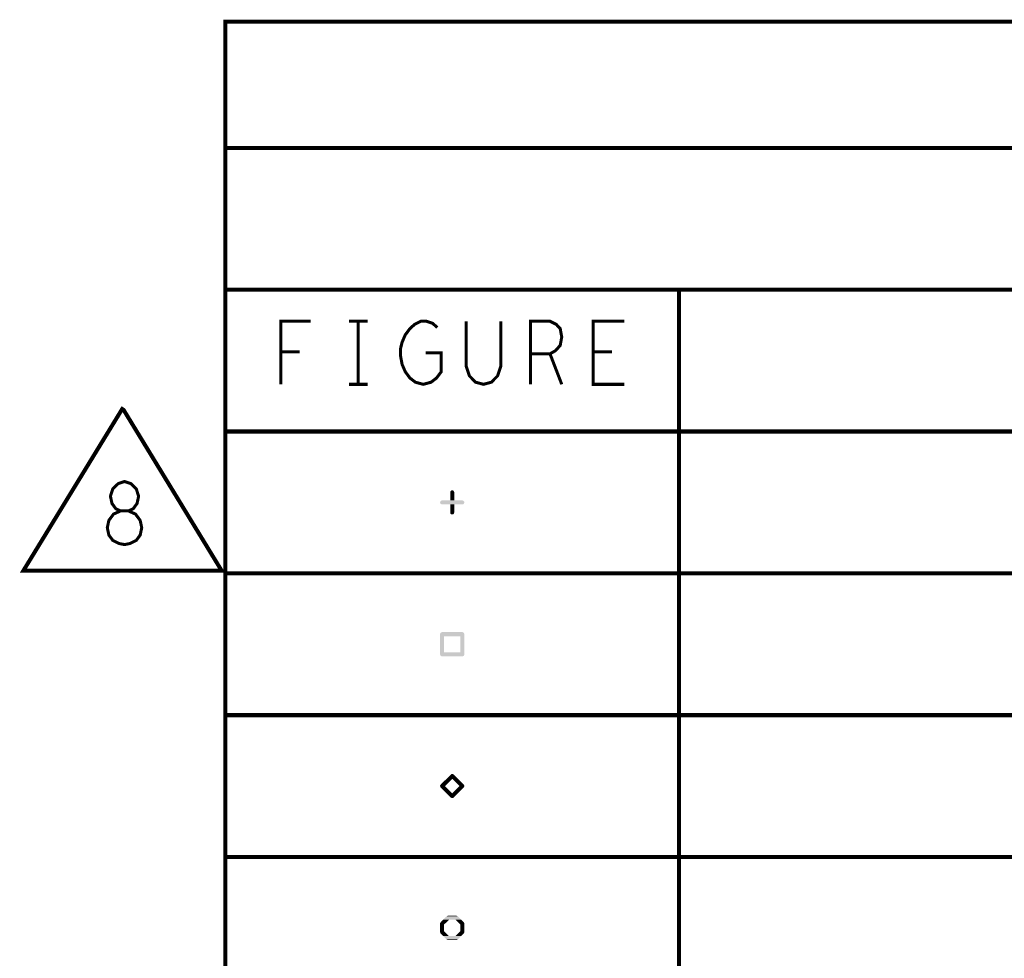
# Model space of a CAD drawing. Extents: x -16.7 to 17.3, y -13.5 to 8.5.
# Tile 34 of 37: x 8.1 to 10, y 1 to 2.9. Entities that reach past the tile are written whole.
import ezdxf

# ---------------------------------------------------------------- set-up
doc = ezdxf.new("R2010")
doc.units = 0
doc.layers.get('0').update_dxf_attribs({"linetype": 'CONTINUOUS'})
doc.layers.add('FAB_ART', color=2, linetype='CONTINUOUS')

# ---------------------------------------------------------------- blocks, each defined once
blk = doc.blocks.new('CUSTOM_4')
for points in [[(-0.004, 0.02), (-0.0036, 0.0217), (0.004, 0.02), (0.0036, 0.0217)], [(-0.004, 0.004), (-0.004, 0.02), (0.004, 0.004), (0.004, 0.02)], [(-0.0036, 0.0217), (-0.0025, 0.0231), (0.0036, 0.0217), (0.0025, 0.0231)], [(-0.0025, 0.0231), (-0.0009, 0.0239), (0.0025, 0.0231), (0.0009, 0.0239)], [(-0.0009, 0.0239), (-0.0009, 0.0239), (0.0009, 0.0239), (-0.0009, 0.0239)], [(-0.024, 0), (-0.0239, 0.0009), (0.024, 0), (0.0238, 0.0009)], [(-0.0238, -0.0009), (-0.024, 0), (0.0239, -0.0009), (0.024, 0)], [(-0.0239, 0.0009), (-0.0235, 0.0017), (0.0238, 0.0009), (0.0236, 0.0017)], [(-0.0235, 0.0017), (-0.0231, 0.0025), (0.0236, 0.0017), (0.023, 0.0025)], [(-0.0231, 0.0025), (-0.0223, 0.0031), (0.023, 0.0025), (0.0225, 0.0031)], [(-0.0223, 0.0031), (-0.0217, 0.0036), (0.0225, 0.0031), (0.0215, 0.0036)], [(-0.0217, 0.0036), (-0.0204, 0.0039), (0.0215, 0.0036), (0.0209, 0.0039)], [(-0.0204, 0.0039), (-0.02, 0.004), (0.0209, 0.0039), (0.02, 0.004)], [(-0.0236, -0.0017), (-0.0238, -0.0009), (0.0235, -0.0017), (0.0239, -0.0009)], [(-0.023, -0.0025), (-0.0236, -0.0017), (0.0231, -0.0025), (0.0235, -0.0017)], [(-0.0225, -0.0031), (-0.023, -0.0025), (0.0223, -0.0031), (0.0231, -0.0025)], [(-0.0215, -0.0036), (-0.0225, -0.0031), (0.0217, -0.0036), (0.0223, -0.0031)], [(-0.0209, -0.0039), (-0.0215, -0.0036), (0.0204, -0.0039), (0.0217, -0.0036)], [(-0.02, -0.004), (-0.0209, -0.0039), (0.02, -0.004), (0.0204, -0.0039)], [(-0.004, -0.02), (-0.004, -0.004), (0.004, -0.02), (0.004, -0.004)], [(-0.0036, -0.0217), (-0.004, -0.02), (0.0036, -0.0217), (0.004, -0.02)], [(-0.0025, -0.0231), (-0.0036, -0.0217), (0.0025, -0.0231), (0.0036, -0.0217)], [(-0.0009, -0.0239), (-0.0025, -0.0231), (0.0009, -0.0239), (0.0025, -0.0231)]]:
    blk.add_solid(points)
blk = doc.blocks.new('CUSTOM_6')
for points in [[(-0.0113, 0.0143), (-0.0028, 0.0228), (0.0113, 0.0143), (0.0028, 0.0228)], [(-0.0028, 0.0228), (-0.0021, 0.0234), (0.0028, 0.0228), (0.0019, 0.0234)], [(-0.0021, 0.0234), (-0.001, 0.0238), (0.0019, 0.0234), (0.0013, 0.0238)], [(-0.001, 0.0238), (-0.0004, 0.024), (0.0013, 0.0238), (-0.0004, 0.024)], [(-0.024, 0), (-0.0238, 0.0013), (-0.0143, 0), (-0.013, 0.0013)], [(-0.0236, -0.0017), (-0.024, 0), (-0.0126, -0.0017), (-0.0143, 0)], [(-0.0238, 0.0013), (-0.0228, 0.0028), (-0.013, 0.0013), (-0.0115, 0.0028)], [(-0.0228, 0.0028), (-0.0113, 0.0143), (-0.0115, 0.0028), (0, 0.0143)], [(0.0115, 0.0028), (0, 0.0143), (0.0228, 0.0028), (0.0113, 0.0143)], [(0.0126, 0.0017), (0.0115, 0.0028), (0.0236, 0.0017), (0.0228, 0.0028)], [(0.0143, 0), (0.0126, 0.0017), (0.024, 0), (0.0236, 0.0017)], [(0.013, -0.0013), (0.0143, 0), (0.0238, -0.0013), (0.024, 0)], [(-0.0228, -0.0028), (-0.0236, -0.0017), (-0.0115, -0.0028), (-0.0126, -0.0017)], [(-0.0113, -0.0143), (-0.0228, -0.0028), (0, -0.0143), (-0.0115, -0.0028)], [(-0.0028, -0.0228), (-0.0113, -0.0143), (0.0028, -0.0228), (0.0113, -0.0143)], [(0, -0.0143), (0.0115, -0.0028), (0.0113, -0.0143), (0.0228, -0.0028)], [(0.0115, -0.0028), (0.013, -0.0013), (0.0228, -0.0028), (0.0238, -0.0013)], [(-0.0019, -0.0234), (-0.0028, -0.0228), (0.0021, -0.0234), (0.0028, -0.0228)], [(-0.0013, -0.0238), (-0.0019, -0.0234), (0.001, -0.0238), (0.0021, -0.0234)], [(0.0004, -0.024), (-0.0013, -0.0238), (0.0004, -0.024), (0.001, -0.0238)]]:
    blk.add_solid(points)
blk = doc.blocks.new('CUSTOM_8')
for points in [[(-0.0179, 0.016), (-0.0111, 0.0228), (0.0179, 0.016), (0.0111, 0.0228)], [(-0.0111, 0.0228), (-0.01, 0.0236), (0.0111, 0.0228), (0.0099, 0.0236)], [(-0.01, 0.0236), (-0.0093, 0.0238), (0.0099, 0.0236), (0.0096, 0.0238)], [(-0.0093, 0.0238), (-0.0083, 0.024), (0.0096, 0.0238), (0.0083, 0.024)], [(-0.024, 0.0083), (-0.0238, 0.0096), (-0.0143, 0.0083), (-0.013, 0.0096)], [(-0.024, 0.0066), (-0.024, 0.0083), (-0.016, 0.0066), (-0.0143, 0.0083)], [(-0.024, -0.0066), (-0.024, 0.0066), (-0.016, -0.0066), (-0.016, 0.0066)], [(-0.0238, 0.0096), (-0.0228, 0.0111), (-0.013, 0.0096), (-0.0115, 0.0111)], [(-0.0228, 0.0111), (-0.0179, 0.016), (-0.0115, 0.0111), (-0.0066, 0.016)], [(0.0115, 0.0111), (0.0066, 0.016), (0.0228, 0.0111), (0.0179, 0.016)], [(0.0126, 0.01), (0.0115, 0.0111), (0.0236, 0.01), (0.0228, 0.0111)], [(0.0143, 0.0083), (0.0126, 0.01), (0.024, 0.0083), (0.0236, 0.01)], [(0.016, 0.0066), (0.0143, 0.0083), (0.024, 0.0066), (0.024, 0.0083)], [(0.016, -0.0066), (0.016, 0.0066), (0.024, -0.0066), (0.024, 0.0066)], [(-0.024, -0.0083), (-0.024, -0.0066), (-0.0143, -0.0083), (-0.016, -0.0066)], [(-0.0236, -0.01), (-0.024, -0.0083), (-0.0126, -0.01), (-0.0143, -0.0083)], [(-0.0228, -0.0111), (-0.0236, -0.01), (-0.0115, -0.0111), (-0.0126, -0.01)], [(-0.0179, -0.016), (-0.0228, -0.0111), (-0.0066, -0.016), (-0.0115, -0.0111)], [(-0.0111, -0.0228), (-0.0179, -0.016), (0.0111, -0.0228), (0.0179, -0.016)], [(0.0066, -0.016), (0.0115, -0.0111), (0.0179, -0.016), (0.0228, -0.0111)], [(0.0115, -0.0111), (0.013, -0.0096), (0.0228, -0.0111), (0.0238, -0.0096)], [(0.013, -0.0096), (0.0143, -0.0083), (0.0238, -0.0096), (0.024, -0.0083)], [(0.0143, -0.0083), (0.016, -0.0066), (0.024, -0.0083), (0.024, -0.0066)], [(-0.0099, -0.0236), (-0.0111, -0.0228), (0.01, -0.0236), (0.0111, -0.0228)], [(-0.0096, -0.0238), (-0.0099, -0.0236), (0.0093, -0.0238), (0.01, -0.0236)], [(-0.0083, -0.024), (-0.0096, -0.0238), (0.0083, -0.024), (0.0093, -0.0238)]]:
    blk.add_solid(points)
blk = doc.blocks.new('CUSTOM_9')
for points in [[(-0.024, 0.02), (-0.0239, 0.0209), (0.024, 0.02), (0.0238, 0.0209)], [(-0.024, 0.016), (-0.024, 0.02), (0.024, 0.016), (0.024, 0.02)], [(-0.0239, 0.0209), (-0.0235, 0.0217), (0.0238, 0.0209), (0.0236, 0.0217)], [(-0.0235, 0.0217), (-0.0231, 0.0225), (0.0236, 0.0217), (0.023, 0.0225)], [(-0.0231, 0.0225), (-0.0223, 0.0231), (0.023, 0.0225), (0.0225, 0.0231)], [(-0.0223, 0.0231), (-0.0217, 0.0236), (0.0225, 0.0231), (0.0215, 0.0236)], [(-0.0217, 0.0236), (-0.0204, 0.0239), (0.0215, 0.0236), (0.0209, 0.0239)], [(-0.0204, 0.0239), (-0.02, 0.024), (0.0209, 0.0239), (0.02, 0.024)], [(-0.024, -0.016), (-0.024, 0.016), (-0.016, -0.016), (-0.016, 0.016)], [(0.016, -0.016), (0.016, 0.016), (0.024, -0.016), (0.024, 0.016)], [(-0.024, -0.02), (-0.024, -0.016), (0.024, -0.02), (0.024, -0.016)], [(-0.0238, -0.0209), (-0.024, -0.02), (0.0239, -0.0209), (0.024, -0.02)], [(-0.0236, -0.0217), (-0.0238, -0.0209), (0.0235, -0.0217), (0.0239, -0.0209)], [(-0.023, -0.0225), (-0.0236, -0.0217), (0.0231, -0.0225), (0.0235, -0.0217)], [(-0.0225, -0.0231), (-0.023, -0.0225), (0.0223, -0.0231), (0.0231, -0.0225)], [(-0.0215, -0.0236), (-0.0225, -0.0231), (0.0217, -0.0236), (0.0223, -0.0231)], [(-0.0209, -0.0239), (-0.0215, -0.0236), (0.0204, -0.0239), (0.0217, -0.0236)], [(-0.02, -0.024), (-0.0209, -0.0239), (0.02, -0.024), (0.0204, -0.0239)]]:
    blk.add_solid(points)

msp = doc.modelspace()

# ---------------------------------------------------------------- linework, layer by layer
at = {"layer": 'FAB_ART'}
for points, const_width in [([(8.4725, -0.748), (8.4725, 2.874), (15.1995, 2.874), (15.1995, -0.748), (8.4725, -0.748)], 0.008), ([(8.4725, 2.624), (15.1995, 2.624)], 0.008), ([(8.4725, 2.343), (15.1995, 2.343)], 0.008), ([(9.3715, 2.343), (9.3715, -0.748)], 0.008), ([(8.58255, 2.1555), (8.58255, 2.2805), (8.64145, 2.2805)], 0.006), ([(8.7174, 2.2805), (8.7546, 2.2805)], 0.006), ([(8.736, 2.2805), (8.736, 2.1555)], 0.006), ([(8.8693, 2.218), (8.9003, 2.218), (8.9003, 2.1805), (8.891, 2.168), (8.88015, 2.15967), (8.86465, 2.1555), (8.84915, 2.15967), (8.8383, 2.168), (8.829, 2.1805), (8.8228, 2.19508), (8.8197, 2.21175), (8.8197, 2.22633), (8.8228, 2.23883), (8.829, 2.25342), (8.8383, 2.26592), (8.8476, 2.27425), (8.86, 2.2805), (8.87085, 2.2805), (8.88325, 2.27633), (8.89255, 2.268)], 0.006), ([(8.9499, 2.2805), (8.9499, 2.19092), (8.9561, 2.17216), (8.9685, 2.15967), (8.984, 2.1555), (8.9995, 2.15967), (9.0119, 2.17216), (9.0181, 2.19092), (9.0181, 2.2805)], 0.006), ([(9.077, 2.1555), (9.077, 2.2805), (9.11575, 2.2805), (9.12815, 2.27425), (9.1359, 2.26592), (9.139, 2.24925), (9.1359, 2.23258), (9.1266, 2.22217), (9.11575, 2.21592), (9.077, 2.21592)], 0.006), ([(9.263, 2.1555), (9.201, 2.1555), (9.201, 2.2805), (9.263, 2.2805)], 0.006), ([(8.61975, 2.22008), (8.58255, 2.22008)], 0.006), ([(9.11575, 2.21592), (9.139, 2.1555)], 0.006), ([(9.2382, 2.22008), (9.201, 2.22008)], 0.006), ([(8.7174, 2.1555), (8.7546, 2.1555)], 0.006), ([(8.2705, 2.11), (8.0725, 1.786), (8.4655, 1.786), (8.2705, 2.106)], 0.008), ([(8.4725, 2.062), (15.1995, 2.062)], 0.008), ([(8.273, 1.838), (8.28385, 1.84008), (8.29625, 1.84633), (8.304, 1.85675), (8.3071, 1.87133), (8.304, 1.88591), (8.2947, 1.89842), (8.28075, 1.90467), (8.26525, 1.90467), (8.25595, 1.90883), (8.2482, 1.91925), (8.2451, 1.93383), (8.24975, 1.94842), (8.2606, 1.95883), (8.273, 1.963), (8.2854, 1.95883), (8.29625, 1.94842), (8.3009, 1.93383), (8.2978, 1.91925), (8.29005, 1.90883), (8.28075, 1.90467), (8.26525, 1.90467), (8.2513, 1.89842), (8.242, 1.88591), (8.2389, 1.87133), (8.242, 1.85675), (8.24975, 1.84633), (8.26215, 1.84008), (8.273, 1.838)], 0.006), ([(8.4725, 1.781), (15.1995, 1.781)], 0.008), ([(8.4725, 1.5), (15.1995, 1.5)], 0.008), ([(8.4725, 1.219), (15.1995, 1.219)], 0.008)]:
    msp.add_lwpolyline(points, dxfattribs=dict(at, const_width=const_width))

# ---------------------------------------------------------------- block references
for name, p in [('CUSTOM_4', (8.922, 1.9215)), ('CUSTOM_9', (8.922, 1.6405)), ('CUSTOM_6', (8.922, 1.3595)), ('CUSTOM_8', (8.922, 1.0785))]:
    msp.add_blockref(name, p, dxfattribs=at)

doc.saveas('drawing.dxf')
